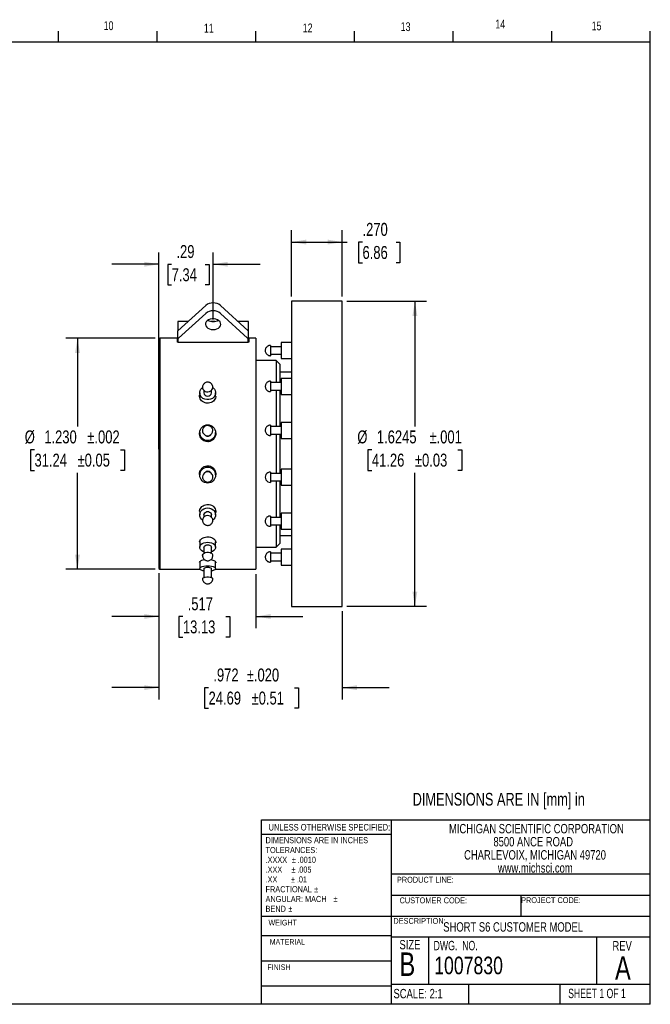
# Model space of a CAD drawing. Header units: inches. Extents: x 0.5 to 16.4, y 0.4 to 10.9.
# Tile 9 of 9: x 9.7 to 16.4, y 0.4 to 10.9. Entities that reach past the tile are written whole.
import ezdxf

# ---------------------------------------------------------------- set-up
doc = ezdxf.new("R2010")
doc.units = ezdxf.units.IN
doc.header["$MEASUREMENT"] = 0
for name, color, linetype in [('BORDER', 1, 'Continuous'), ('DIMENSIONS', 150, 'Continuous'), ('OBJECT', 1, 'Continuous'), ('TEXT', 7, 'Continuous')]:
    doc.layers.add(name, color=color, linetype=linetype)
doc.styles.add('SLDTEXTSTYLE0', font='TXT', dxfattribs={"width": 0.75})
doc.styles.add('SLDTEXTSTYLE1', font='TXT', dxfattribs={"width": 0.694444})
doc.styles.add('SLDTEXTSTYLE2', font='TXT', dxfattribs={"width": 0.6875})
doc.dimstyles.new('SLDDIMSTYLE2', dxfattribs={"dimtxt": 0.137795, "dimasz": 0.156, "dimexe": 0, "dimexo": 0.0625, "dimgap": 0.034449, "dimtad": 0, "dimtih": 1, "dimtoh": 1, "dimdec": 3, "dimlfac": 0.5, "dimrnd": 1e-09, "dimzin": 4, "dimdsep": 46, "dimtxsty": 'SLDTEXTSTYLE0', "dimsah": 1, "dimcen": 0.09, "dimadec": 0, "dimazin": 1, "dimtol": 1, "dimtp": 0.002, "dimtm": 0.002, "dimtfac": 1, "dimtdec": 3, "dimtofl": 0, "dimtmove": 0, "dimatfit": 3, "dimfxl": 0, "dimfrac": 2, "dimtolj": 1, "dimarcsym": 0})
doc.dimstyles.new('SLDDIMSTYLE3', dxfattribs={"dimtxt": 0.137795, "dimasz": 0.156, "dimexe": 0, "dimexo": 0.0625, "dimgap": 0.034449, "dimtad": 0, "dimtih": 1, "dimtoh": 1, "dimdec": 3, "dimlfac": 0.5, "dimrnd": 1e-09, "dimzin": 12, "dimdsep": 46, "dimtxsty": 'SLDTEXTSTYLE0', "dimsah": 1, "dimcen": 0.09, "dimadec": 0, "dimazin": 3, "dimtol": 1, "dimtp": 0.02, "dimtm": 0.02, "dimtfac": 1, "dimtdec": 3, "dimtmove": 0, "dimatfit": 0, "dimfxl": 0, "dimfrac": 2, "dimtolj": 1, "dimarcsym": 0})
doc.dimstyles.new('SLDDIMSTYLE4', dxfattribs={"dimtxt": 0.137795, "dimasz": 0.156, "dimexe": 0, "dimexo": 0.0625, "dimgap": 0.034449, "dimtad": 0, "dimtih": 1, "dimtoh": 1, "dimdec": 3, "dimlfac": 0.5, "dimrnd": 1e-09, "dimzin": 4, "dimdsep": 46, "dimtxsty": 'SLDTEXTSTYLE0', "dimsah": 1, "dimcen": 0.09, "dimadec": 0, "dimazin": 1, "dimtfac": 1, "dimtdec": 3, "dimtofl": 0, "dimtmove": 0, "dimatfit": 3, "dimfxl": 0, "dimfrac": 2, "dimtolj": 1, "dimtzin": 12, "dimarcsym": 0})
doc.dimstyles.new('SLDDIMSTYLE5', dxfattribs={"dimtxt": 0.137795, "dimasz": 0.156, "dimexe": 0, "dimexo": 0.0625, "dimgap": 0.034449, "dimtad": 0, "dimtih": 1, "dimtoh": 1, "dimlfac": 0.5, "dimrnd": 1e-09, "dimzin": 12, "dimdsep": 46, "dimtxsty": 'SLDTEXTSTYLE0', "dimsah": 1, "dimcen": 0.09, "dimadec": 0, "dimazin": 3, "dimtfac": 1, "dimtdec": 3, "dimtmove": 0, "dimatfit": 0, "dimfxl": 0, "dimfrac": 2, "dimtolj": 1, "dimtzin": 12, "dimarcsym": 0})
doc.dimstyles.new('SLDDIMSTYLE6', dxfattribs={"dimtxt": 0.137795, "dimasz": 0.156, "dimexe": 0, "dimexo": 0.0625, "dimgap": 0.034449, "dimtad": 0, "dimtih": 1, "dimtoh": 1, "dimdec": 4, "dimlfac": 0.5, "dimrnd": 1e-09, "dimzin": 12, "dimdsep": 46, "dimtxsty": 'SLDTEXTSTYLE0', "dimsah": 1, "dimcen": 0.09, "dimadec": 0, "dimazin": 3, "dimtol": 1, "dimtp": 0.001, "dimtm": 0.001, "dimtfac": 1, "dimtdec": 3, "dimtofl": 0, "dimtmove": 0, "dimatfit": 3, "dimfxl": 0, "dimfrac": 2, "dimtolj": 1, "dimarcsym": 0})
doc.dimstyles.new('SLDDIMSTYLE7', dxfattribs={"dimtxt": 0.137795, "dimasz": 0.156, "dimexe": 0, "dimexo": 0.0625, "dimgap": 0.034449, "dimtad": 0, "dimtih": 1, "dimtoh": 1, "dimdec": 3, "dimlfac": 0.5, "dimrnd": 1e-09, "dimzin": 12, "dimdsep": 46, "dimtxsty": 'SLDTEXTSTYLE0', "dimsah": 1, "dimcen": 0.09, "dimadec": 0, "dimazin": 3, "dimtfac": 1, "dimtdec": 3, "dimtmove": 0, "dimatfit": 0, "dimfxl": 0, "dimfrac": 2, "dimtolj": 1, "dimtzin": 12, "dimarcsym": 0})

# ---------------------------------------------------------------- blocks, each defined once
blk = doc.blocks.new('SW_NOTE_0')
at = {"layer": 'DIMENSIONS', "color": 0, "attachment_point": 1, "style": 'SLDTEXTSTYLE0'}
for s, insert, char_height in [('Details and specifications provided in this document are purely for informational purposes and are subject to alterations. No', (0, 0.175), 0.135417), ('liability is accepted for errors or omissions. ©2020 Michigan Scientific Corporation', (0, -0.045), 0.13542)]:
    blk.add_mtext(s, dxfattribs=dict(at, insert=insert, char_height=char_height))
blk = doc.blocks.new('SW_NOTE_0_1')
at = {"layer": 'TEXT', "color": 0, "char_height": 0.065, "attachment_point": 1, "style": 'SLDTEXTSTYLE0'}
for s, insert in [('DIMENSIONS ARE IN INCHES', (0, 0.084)), ('TOLERANCES:', (0, -0.021)), ('.XXXX', (0, -0.125)), ('%%p', (0.279, -0.125)), ('.0010', (0.341, -0.125)), ('.XXX', (0, -0.229)), ('%%p', (0.275, -0.229)), ('.005', (0.337, -0.229)), ('.XX', (0, -0.334)), ('%%p', (0.271, -0.334)), ('.01', (0.333, -0.334)), ('FRACTIONAL', (0, -0.438)), ('%%p', (0.518, -0.438)), ('ANGULAR: MACH', (0, -0.542)), ('%%p', (0.723, -0.542)), ('BEND', (0, -0.647)), ('%%p', (0.242, -0.647))]:
    blk.add_mtext(s, dxfattribs=dict(at, insert=insert))
blk = doc.blocks.new('SW_NOTE_0_2')
at = {"layer": 'TEXT', "color": 0, "char_height": 0.1, "attachment_point": 2, "style": 'SLDTEXTSTYLE0'}
for s, insert in [('MICHIGAN SCIENTIFIC CORPORATION', (1.219, 0.129)), ('8500 ANCE ROAD', (1.185, -0.01)), ('CHARLEVOIX, MICHIGAN 49720', (1.204, -0.15)), ('www.michsci.com', (1.207, -0.289))]:
    blk.add_mtext(s, dxfattribs=dict(at, insert=insert))
blk = doc.blocks.new('_D_1')
at = {"layer": 'DIMENSIONS'}
for p, q in [((11.104, 7.484), (10.153, 7.484)), ((10.278, 7.484), (10.278, 6.544)), ((9.82, 6.297), (9.778, 6.297)), ((9.778, 6.297), (9.778, 6.078)), ((10.735, 6.297), (10.777, 6.297)), ((10.777, 6.297), (10.777, 6.078)), ((9.778, 6.078), (9.82, 6.078)), ((10.278, 5.024), (10.278, 6.05)), ((10.777, 6.078), (10.735, 6.078)), ((11.104, 5.024), (10.153, 5.024))]:
    blk.add_line(p, q, dxfattribs=at)
for points in [[(10.278, 7.484), (10.252, 7.328), (10.304, 7.328)], [(10.278, 5.024), (10.304, 5.18), (10.252, 5.18)]]:
    blk.add_solid(points, dxfattribs=at)
at = {"layer": 'DIMENSIONS', "char_height": 0.1378, "attachment_point": 1, "style": 'SLDTEXTSTYLE0'}
for s, insert in [('%%c', (9.716, 6.503)), ('1.230', (9.924, 6.503)), ('±.002', (10.382, 6.503)), ('31.24', (9.82, 6.256)), ('±0.05', (10.278, 6.256))]:
    blk.add_mtext(s, dxfattribs=dict(at, insert=insert))
blk = doc.blocks.new('_D_2')
at = {"layer": 'DIMENSIONS'}
for p, q in [((11.144, 4.984), (11.144, 3.639)), ((13.097, 4.58), (13.097, 3.639)), ((11.144, 3.764), (10.644, 3.764)), ((11.673, 3.763), (11.631, 3.763)), ((11.631, 3.763), (11.631, 3.544)), ((12.588, 3.763), (12.63, 3.763)), ((12.63, 3.763), (12.63, 3.544)), ((13.097, 3.764), (13.597, 3.764)), ((11.631, 3.544), (11.673, 3.544)), ((12.63, 3.544), (12.588, 3.544))]:
    blk.add_line(p, q, dxfattribs=at)
for points in [[(11.144, 3.764), (10.988, 3.79), (10.988, 3.738)], [(13.097, 3.764), (13.253, 3.738), (13.253, 3.79)]]:
    blk.add_solid(points, dxfattribs=at)
at = {"layer": 'DIMENSIONS', "char_height": 0.1378, "attachment_point": 1, "style": 'SLDTEXTSTYLE0'}
for s, insert in [('.972', (11.724, 3.968)), ('±.020', (12.08, 3.968)), ('24.69', (11.673, 3.722)), ('±0.51', (12.131, 3.722))]:
    blk.add_mtext(s, dxfattribs=dict(at, insert=insert))
blk = doc.blocks.new('_D_3')
at = {"layer": 'DIMENSIONS'}
for p, q in [((12.557, 7.929), (12.557, 8.634)), ((13.097, 7.929), (13.097, 8.634)), ((12.557, 8.509), (13.097, 8.509)), ((13.097, 8.509), (13.149, 8.509)), ((13.312, 8.508), (13.27, 8.508)), ((13.27, 8.508), (13.27, 8.289)), ((13.669, 8.508), (13.711, 8.508)), ((13.711, 8.508), (13.711, 8.289)), ((13.27, 8.289), (13.312, 8.289)), ((13.711, 8.289), (13.669, 8.289))]:
    blk.add_line(p, q, dxfattribs=at)
for points in [[(12.557, 8.509), (12.713, 8.483), (12.713, 8.535)], [(13.097, 8.509), (12.941, 8.535), (12.941, 8.483)]]:
    blk.add_solid(points, dxfattribs=at)
at = {"layer": 'DIMENSIONS', "char_height": 0.1378, "attachment_point": 1, "style": 'SLDTEXTSTYLE0'}
for s, insert in [('.270', (13.312, 8.713)), ('6.86', (13.312, 8.467))]:
    blk.add_mtext(s, dxfattribs=dict(at, insert=insert))
blk = doc.blocks.new('_D_4')
at = {"layer": 'DIMENSIONS'}
for p, q in [((11.144, 6.304), (11.144, 8.398)), ((11.722, 7.685), (11.722, 8.398)), ((11.144, 8.273), (10.644, 8.273)), ((11.28, 8.271), (11.238, 8.271)), ((11.238, 8.271), (11.238, 8.053)), ((11.637, 8.271), (11.679, 8.271)), ((11.679, 8.271), (11.679, 8.053)), ((11.722, 8.273), (12.222, 8.273)), ((11.238, 8.053), (11.28, 8.053)), ((11.679, 8.053), (11.637, 8.053))]:
    blk.add_line(p, q, dxfattribs=at)
for points in [[(11.144, 8.273), (10.988, 8.299), (10.988, 8.247)], [(11.722, 8.273), (11.878, 8.247), (11.878, 8.299)]]:
    blk.add_solid(points, dxfattribs=at)
at = {"layer": 'DIMENSIONS', "char_height": 0.1378, "attachment_point": 1, "style": 'SLDTEXTSTYLE0'}
for s, insert in [('.29', (11.331, 8.477)), ('7.34', (11.28, 8.23))]:
    blk.add_mtext(s, dxfattribs=dict(at, insert=insert))
blk = doc.blocks.new('_D_5')
at = {"layer": 'DIMENSIONS'}
for p, q in [((13.147, 7.879), (13.995, 7.879)), ((13.87, 7.879), (13.87, 6.544)), ((13.412, 6.297), (13.37, 6.297)), ((13.37, 6.297), (13.37, 6.078)), ((14.327, 6.297), (14.369, 6.297)), ((14.369, 6.297), (14.369, 6.078)), ((13.37, 6.078), (13.412, 6.078)), ((13.87, 4.63), (13.87, 6.05)), ((14.369, 6.078), (14.327, 6.078)), ((13.147, 4.63), (13.995, 4.63))]:
    blk.add_line(p, q, dxfattribs=at)
for points in [[(13.87, 7.879), (13.844, 7.723), (13.896, 7.723)], [(13.87, 4.63), (13.896, 4.786), (13.844, 4.786)]]:
    blk.add_solid(points, dxfattribs=at)
at = {"layer": 'DIMENSIONS', "char_height": 0.1378, "attachment_point": 1, "style": 'SLDTEXTSTYLE0'}
for s, insert in [('%%c', (13.257, 6.503)), ('1.6245', (13.465, 6.503)), ('±.001', (14.025, 6.503)), ('41.26', (13.412, 6.256)), ('±0.03', (13.87, 6.256))]:
    blk.add_mtext(s, dxfattribs=dict(at, insert=insert))
blk = doc.blocks.new('_D_6')
at = {"layer": 'DIMENSIONS'}
for p, q in [((11.144, 4.984), (11.144, 4.397)), ((12.178, 4.974), (12.178, 4.397)), ((11.144, 4.522), (10.644, 4.522)), ((11.4, 4.521), (11.358, 4.521)), ((11.358, 4.521), (11.358, 4.302)), ((11.858, 4.521), (11.9, 4.521)), ((11.9, 4.521), (11.9, 4.302)), ((12.178, 4.522), (12.678, 4.522)), ((11.358, 4.302), (11.4, 4.302)), ((11.9, 4.302), (11.858, 4.302))]:
    blk.add_line(p, q, dxfattribs=at)
for points in [[(11.144, 4.522), (10.988, 4.548), (10.988, 4.496)], [(12.178, 4.522), (12.334, 4.496), (12.334, 4.548)]]:
    blk.add_solid(points, dxfattribs=at)
at = {"layer": 'DIMENSIONS', "char_height": 0.1378, "attachment_point": 1, "style": 'SLDTEXTSTYLE0'}
for s, insert in [('.517', (11.451, 4.726)), ('13.13', (11.4, 4.48))]:
    blk.add_mtext(s, dxfattribs=dict(at, insert=insert))

msp = doc.modelspace()

# ---------------------------------------------------------------- linework, layer by layer
at = {"layer": 'BORDER'}
for p, q in [((10.07625, 10.64207), (10.07625, 10.75404)), ((11.12625, 10.64207), (11.12625, 10.75404)), ((12.17625, 10.64207), (12.17625, 10.75404)), ((13.22625, 10.64207), (13.22625, 10.75404)), ((14.27625, 10.64207), (14.27625, 10.75404)), ((15.32625, 10.64207), (15.32625, 10.75404)), ((16.37625, 10.64207), (16.37625, 10.75404)), ((0.62625, 10.64207), (16.37625, 10.64207)), ((16.37625, 0.39207), (16.37625, 10.64207)), ((12.23608, 0.39207), (12.23608, 2.35642)), ((12.23608, 2.35642), (16.37625, 2.35642)), ((13.61753, 2.35642), (13.61753, 0.39207)), ((13.61753, 2.35642), (13.61753, 0.39207)), ((13.61753, 2.20208), (12.23608, 2.20208)), ((13.61753, 1.78004), (16.37625, 1.78004)), ((13.61753, 1.55532), (16.37625, 1.55532)), ((14.99689, 1.55532), (14.99689, 1.33102)), ((12.23608, 1.33236), (13.61753, 1.33236)), ((13.61753, 1.33102), (16.37625, 1.33102)), ((12.23608, 1.1258), (13.61753, 1.1258)), ((13.61753, 1.11194), (16.37625, 1.11194)), ((14.01308, 1.11194), (14.01308, 0.60496)), ((15.80432, 1.11194), (15.80432, 0.60496)), ((12.23608, 0.8558), (13.61753, 0.8558)), ((12.23608, 0.58835), (13.61753, 0.58835)), ((13.61753, 0.60496), (16.37625, 0.60496)), ((14.44067, 0.60496), (14.44067, 0.39207)), ((15.41258, 0.60496), (15.41258, 0.39207)), ((16.37625, 0.39207), (0.62625, 0.39207))]:
    msp.add_line(p, q, dxfattribs=at)
at = {"layer": 'OBJECT', "linetype": 'Continuous', "lineweight": 25}
for p, q in [((13.09667, 7.87882), (12.55667, 7.87882)), ((12.55667, 7.87882), (12.55667, 6.25432)), ((13.09667, 6.25432), (13.09667, 7.87882)), ((11.34777, 7.56432), (11.64268, 7.83386)), ((11.80087, 7.83386), (12.09577, 7.56432)), ((11.34677, 7.66432), (11.34677, 7.56432)), ((11.45718, 7.66432), (11.34677, 7.66432)), ((11.35418, 7.48532), (11.64268, 7.74901)), ((11.74143, 7.66432), (11.70212, 7.66432)), ((11.80087, 7.74901), (12.08936, 7.48532)), ((12.09677, 7.66432), (11.98636, 7.66432)), ((12.09677, 7.56432), (12.09677, 7.66432)), ((11.34777, 7.47964), (11.34777, 7.56432)), ((12.09577, 7.56432), (12.09577, 7.47964)), ((11.15377, 7.48432), (11.14377, 7.47432)), ((11.14377, 7.47432), (11.14377, 5.03432)), ((11.34177, 7.48432), (11.15377, 7.48432)), ((11.15377, 7.48432), (11.15377, 5.02432)), ((11.34177, 7.44432), (11.34177, 7.48432)), ((11.34777, 7.45383), (11.34177, 7.45383)), ((11.34777, 7.44432), (11.34177, 7.44432)), ((11.34777, 7.47964), (11.34777, 7.44432)), ((11.34777, 7.44432), (12.09577, 7.44432)), ((12.09577, 7.44432), (12.09577, 7.47964)), ((12.10177, 7.44432), (12.09577, 7.44432)), ((12.17773, 7.48432), (12.10177, 7.48432)), ((12.10177, 7.48432), (12.10177, 7.44432)), ((12.17773, 7.48432), (12.17773, 5.02432)), ((12.33167, 7.40859), (12.33167, 7.40145)), ((12.33167, 7.40145), (12.33167, 7.29859)), ((12.44667, 7.39359), (12.33167, 7.39359)), ((12.55667, 7.43859), (12.44667, 7.43859)), ((12.44667, 7.43859), (12.44667, 7.35359)), ((12.44667, 7.35359), (12.44667, 7.26859)), ((12.39177, 7.24832), (12.17773, 7.24832)), ((12.33167, 7.31359), (12.44667, 7.31359)), ((12.43177, 7.20832), (12.39177, 7.24832)), ((12.39177, 7.24832), (12.39177, 7.01182)), ((12.44667, 7.26859), (12.55667, 7.26859)), ((12.43177, 7.20832), (12.43177, 7.01182)), ((12.33167, 7.02682), (12.33167, 7.00753)), ((12.55667, 7.12432), (12.43177, 7.12432)), ((12.55667, 7.05682), (12.44667, 7.05682)), ((12.44667, 7.05682), (12.44667, 6.97182)), ((11.62377, 6.92913), (11.62377, 6.90432)), ((11.70377, 6.90432), (11.70377, 6.92913)), ((12.44667, 7.01182), (12.33167, 7.01182)), ((12.33167, 7.00753), (12.33167, 6.91682)), ((12.33167, 6.93182), (12.44667, 6.93182)), ((12.39177, 6.93182), (12.39177, 6.5435)), ((12.43177, 6.93182), (12.43177, 6.5435)), ((12.44667, 6.97182), (12.44667, 6.88682)), ((11.57877, 6.90432), (11.57877, 6.85404)), ((11.74877, 6.86772), (11.74877, 6.90432)), ((12.44667, 6.88682), (12.55667, 6.88682)), ((12.33167, 6.5585), (12.33167, 6.52275)), ((12.44667, 6.5435), (12.33167, 6.5435)), ((12.33167, 6.52275), (12.33167, 6.4485)), ((12.55667, 6.5885), (12.44667, 6.5885)), ((12.44667, 6.5885), (12.44667, 6.5035)), ((12.44667, 6.5035), (12.44667, 6.4185)), ((11.57877, 6.48006), (11.57877, 6.4626)), ((11.57989, 6.48124), (11.57887, 6.46254)), ((11.58069, 6.44728), (11.57985, 6.46265)), ((11.74769, 6.46254), (11.74813, 6.45453)), ((11.74877, 6.4626), (11.74877, 6.48006)), ((12.33167, 6.4635), (12.44667, 6.4635)), ((12.39177, 6.4635), (12.39177, 6.25432)), ((12.43177, 6.4635), (12.43177, 6.25432)), ((12.44667, 6.4185), (12.55667, 6.4185)), ((12.39177, 6.25432), (12.39177, 6.04513)), ((12.43177, 6.25432), (12.43177, 6.04513)), ((12.55667, 6.25432), (12.55667, 4.62982)), ((13.09667, 4.62982), (13.09667, 6.25432)), ((12.55667, 6.09013), (12.44667, 6.09013)), ((12.44667, 6.09013), (12.44667, 6.00513)), ((11.57877, 6.04604), (11.57877, 6.02857)), ((11.7478, 6.03001), (11.74868, 6.04609)), ((11.74877, 6.02857), (11.74877, 6.04604)), ((12.33167, 6.06013), (12.33167, 6.0056)), ((12.44667, 6.04513), (12.33167, 6.04513)), ((12.33167, 6.0056), (12.33167, 5.95013)), ((12.44667, 6.00513), (12.44667, 5.92013)), ((12.33167, 5.96513), (12.44667, 5.96513)), ((12.39177, 5.96513), (12.39177, 5.57682)), ((12.43177, 5.96513), (12.43177, 5.57682)), ((12.44667, 5.92013), (12.55667, 5.92013)), ((11.57877, 5.64091), (11.57877, 5.60432)), ((11.62377, 5.60432), (11.62377, 5.57951)), ((11.70377, 5.57951), (11.70377, 5.60432)), ((11.74877, 5.60432), (11.74877, 5.6546)), ((12.33167, 5.59182), (12.33167, 5.51845)), ((12.44667, 5.57682), (12.33167, 5.57682)), ((12.55667, 5.62182), (12.44667, 5.62182)), ((12.44667, 5.62182), (12.44667, 5.53682)), ((12.33167, 5.51845), (12.33167, 5.48182)), ((12.33167, 5.49682), (12.44667, 5.49682)), ((12.39177, 5.49682), (12.39177, 5.26032)), ((12.43177, 5.49682), (12.43177, 5.30032)), ((12.44667, 5.53682), (12.44667, 5.45182)), ((12.43177, 5.38432), (12.55667, 5.38432)), ((12.44667, 5.45182), (12.55667, 5.45182)), ((11.57877, 5.31943), (11.57877, 5.25846)), ((11.62377, 5.25846), (11.62377, 5.19463)), ((11.70377, 5.19463), (11.70377, 5.25846)), ((11.74877, 5.25846), (11.74877, 5.31827)), ((12.17773, 5.26032), (12.39177, 5.26032)), ((12.39177, 5.26032), (12.43177, 5.30032)), ((12.33167, 5.21004), (12.33167, 5.12005)), ((12.44667, 5.19504), (12.33167, 5.19504)), ((12.55667, 5.24004), (12.44667, 5.24004)), ((12.44667, 5.24004), (12.44667, 5.15504)), ((12.44667, 5.15504), (12.44667, 5.07004)), ((11.14377, 5.03432), (11.15377, 5.02432)), ((11.57877, 5.10244), (11.57877, 5.03272)), ((11.74877, 5.03272), (11.74877, 5.10188)), ((12.33167, 5.12005), (12.33167, 5.10004)), ((12.33167, 5.11504), (12.44667, 5.11504)), ((12.44667, 5.07004), (12.55667, 5.07004)), ((11.15377, 5.02432), (11.5824, 5.02432)), ((11.62377, 5.03272), (11.62377, 4.93756)), ((11.70377, 4.93756), (11.70377, 5.03272)), ((11.74515, 5.02432), (12.17773, 5.02432)), ((12.55667, 4.62982), (13.09667, 4.62982))]:
    msp.add_line(p, q, dxfattribs=at)
at = {"layer": 'OBJECT', "linetype": 'Continuous', "lineweight": 25, "flags": 128}
for points in [[(11.72177, 7.57775), (11.74192, 7.57955), (11.76079, 7.58484), (11.77722, 7.59328), (11.79016, 7.60434), (11.79881, 7.61733), (11.80261, 7.63143), (11.80134, 7.64576), (11.79506, 7.65941), (11.78418, 7.67154), (11.76938, 7.68136), (11.75159, 7.68828), (11.73192, 7.69185), (11.71162, 7.69185), (11.69195, 7.68828), (11.67416, 7.68136), (11.65936, 7.67154), (11.64848, 7.65941), (11.64221, 7.64576), (11.64093, 7.63143), (11.64474, 7.61733), (11.65338, 7.60434), (11.66632, 7.59328), (11.68275, 7.58484), (11.70163, 7.57955), (11.72177, 7.57775)], [(11.71875, 6.96046), (11.72196, 6.95798), (11.73554, 6.94376), (11.74461, 6.92706), (11.7486, 6.90894), (11.74727, 6.89052), (11.74068, 6.87297), (11.72927, 6.85739), (11.71373, 6.84476), (11.69506, 6.83587), (11.67443, 6.83129), (11.65312, 6.83129), (11.63248, 6.83587), (11.61381, 6.84476), (11.59828, 6.85739), (11.58686, 6.87297), (11.58028, 6.89052), (11.57894, 6.90894), (11.58293, 6.92706), (11.592, 6.94376), (11.60559, 6.95798), (11.60977, 6.96116)], [(11.60879, 5.54818), (11.59828, 5.55739), (11.58686, 5.57297), (11.58028, 5.59052), (11.57894, 5.60894), (11.58293, 5.62706), (11.592, 5.64376), (11.60559, 5.65798), (11.62282, 5.66882), (11.64263, 5.67562), (11.66377, 5.67793)], [(11.66377, 5.67793), (11.68491, 5.67562), (11.70472, 5.66882), (11.72196, 5.65798), (11.73554, 5.64376), (11.74461, 5.62706), (11.7486, 5.60894), (11.74727, 5.59052), (11.74068, 5.57297), (11.72927, 5.55739), (11.71875, 5.54818)], [(11.62377, 5.60432), (11.6253, 5.6138), (11.63185, 5.62519), (11.64272, 5.63377), (11.65642, 5.63837), (11.67112, 5.63837), (11.68483, 5.63377), (11.69569, 5.62519), (11.70225, 5.6138), (11.70377, 5.60432)], [(11.62377, 5.21025), (11.61381, 5.21426), (11.59828, 5.22363), (11.58686, 5.2352), (11.58028, 5.24822), (11.57894, 5.26189), (11.58293, 5.27534), (11.592, 5.28774), (11.60559, 5.29829), (11.62282, 5.30634), (11.64263, 5.31138), (11.66377, 5.3131)], [(11.62377, 5.25846), (11.6253, 5.2655), (11.63185, 5.27395), (11.64272, 5.28032), (11.65642, 5.28373), (11.67112, 5.28373), (11.68483, 5.28032), (11.69569, 5.27395), (11.70225, 5.2655), (11.70377, 5.25846)], [(11.66377, 5.3131), (11.68491, 5.31138), (11.70472, 5.30634), (11.72196, 5.29829), (11.73554, 5.28774), (11.74461, 5.27534), (11.7486, 5.26189), (11.74727, 5.24822), (11.74068, 5.2352), (11.72927, 5.22363), (11.71373, 5.21426), (11.70377, 5.21025)], [(11.60877, 5.17037), (11.60942, 5.17577), (11.61468, 5.1863), (11.62475, 5.19528), (11.63863, 5.20181), (11.65498, 5.20526), (11.67219, 5.2053), (11.68857, 5.20192), (11.70253, 5.19545)], [(11.62377, 5.00706), (11.61381, 5.0092), (11.59828, 5.01419), (11.58686, 5.02034), (11.58028, 5.02727), (11.57894, 5.03454), (11.58293, 5.0417), (11.592, 5.04829), (11.60559, 5.05391), (11.62282, 5.05819), (11.64263, 5.06087), (11.66377, 5.06179)], [(11.62377, 5.03272), (11.6253, 5.03646), (11.63185, 5.04096), (11.64272, 5.04435), (11.65642, 5.04616), (11.67112, 5.04616), (11.68483, 5.04435), (11.69569, 5.04096), (11.70225, 5.03646), (11.70377, 5.03272)], [(11.66377, 5.06179), (11.68491, 5.06087), (11.70472, 5.05819), (11.72196, 5.05391), (11.73554, 5.04829), (11.74461, 5.0417), (11.7486, 5.03454), (11.74727, 5.02727), (11.74068, 5.02034), (11.72927, 5.01419), (11.71373, 5.0092), (11.70377, 5.00706)], [(11.60877, 4.92464), (11.60942, 4.92753), (11.61468, 4.93313), (11.62475, 4.93791), (11.63863, 4.94138), (11.65498, 4.94322), (11.67219, 4.94324), (11.68857, 4.94144), (11.70253, 4.938)], [(11.70253, 4.938), (11.71269, 4.93325), (11.71807, 4.92766), (11.71877, 4.92466)]]:
    msp.add_lwpolyline(points, dxfattribs=at)
at = {"layer": 'OBJECT', "linetype": 'Continuous', "lineweight": 25}
for centre in [(11.66357, 6.47916), (11.66357, 6.02767)]:
    msp.add_circle(centre, 0.08461, dxfattribs=at)
for centre, radius, start, end in [((11.72177, 7.73601), 0.12582, 51.050398, 128.949602), ((11.72177, 7.65116), 0.12582, 51.050171, 128.949829), ((11.72029, 7.76429), 0.10169, 238.635265, 270.837312), ((11.72326, 7.76429), 0.10169, 269.162688, 301.364735), ((11.65317, 6.96236), 0.04441, 180.834547, 230.647686), ((11.6633, 6.96875), 0.05589, 226.772472, 352.988866), ((11.66062, 6.90645), 0.03691, 183.315488, 274.897733), ((11.66649, 6.90695), 0.03737, 265.822269, 355.964536), ((11.66371, 6.50076), 0.05505, 225.339791, 359.993903), ((11.6625, 6.50009), 0.05373, 180.832477, 225.762295), ((11.66368, 6.48085), 0.04018, 219.222226, 270.13858), ((11.66387, 6.48085), 0.04018, 269.861461, 320.777706), ((11.66383, 6.00788), 0.05505, 45.339803, 179.993891), ((11.66377, 6.02764), 0.04035, 39.289858, 140.710142), ((11.66505, 6.00854), 0.05373, 0.832306, 45.762465), ((12.33167, 6.00513), 0.055, 89.998502, 270.001498), ((11.66425, 5.53989), 0.05589, 46.772485, 172.988853), ((11.67437, 5.54628), 0.04441, 0.834367, 50.647867), ((11.68867, 5.16867), 0.03015, 3.215247, 62.632411)]:
    msp.add_arc(centre, radius, start, end, dxfattribs=at)
for centre, major_axis, start_param, end_param in [((11.35418, 7.58432), (0.09422, 0.13494), 4.13745168, 4.19665964), ((12.08936, 7.58432), (-0.09422, 0.13494), 2.08652567, 2.14573362)]:
    msp.add_ellipse(centre, major_axis=major_axis, ratio=0.39584523, start_param=start_param, end_param=end_param, dxfattribs=at)
for points, knots in [([(12.33167, 7.40859), (12.32615, 7.40813), (12.31817, 7.40746), (12.30686, 7.40299), (12.29726, 7.39717), (12.28756, 7.38745), (12.28017, 7.37477), (12.2763, 7.3599), (12.27672, 7.34409), (12.28175, 7.32865), (12.29087, 7.31561), (12.30163, 7.30696), (12.31209, 7.30189), (12.32174, 7.2991), (12.32843, 7.29876), (12.33167, 7.29859)], [0, 0, 0, 0, 0.09573861, 0.13825525, 0.21061783, 0.28961879, 0.37474143, 0.46320453, 0.55380543, 0.64634157, 0.74185616, 0.82676554, 0.88364155, 0.94356623, 1, 1, 1, 1]), ([(12.33167, 7.02682), (12.32619, 7.02636), (12.31842, 7.02572), (12.30757, 7.02152), (12.29865, 7.01635), (12.28939, 7.00779), (12.28181, 6.99644), (12.27705, 6.98261), (12.27611, 6.96721), (12.27957, 6.95204), (12.28695, 6.93869), (12.29652, 6.92884), (12.30654, 6.92256), (12.31794, 6.91793), (12.32639, 6.91725), (12.33167, 6.91682)], [0, 0, 0, 0, 0.09501946, 0.13465535, 0.20146333, 0.2734009, 0.35239771, 0.43655835, 0.52498564, 0.61760708, 0.70353768, 0.78759661, 0.85360608, 0.90832764, 1, 1, 1, 1]), ([(11.70522, 6.99797), (11.70143, 7.00167), (11.69575, 7.00721), (11.68483, 7.01297), (11.67349, 7.01655), (11.6591, 7.01729), (11.64426, 7.01401), (11.63052, 7.00655), (11.61916, 6.99535), (11.61168, 6.98121), (11.6084, 6.96943), (11.60902, 6.9629), (11.60913, 6.96174)], [0, 0, 0, 0, 0.11875624, 0.17753359, 0.27677112, 0.38471573, 0.49856497, 0.61505086, 0.7330354, 0.85236605, 0.97391495, 1, 1, 1, 1]), ([(11.71841, 6.96189), (11.71834, 6.96568), (11.71819, 6.97294), (11.71467, 6.98342), (11.7103, 6.99173), (11.70658, 6.99629), (11.70522, 6.99797)], [0, 0, 0, 0, 0.28785563, 0.55110433, 0.83571051, 1, 1, 1, 1]), ([(11.66377, 6.79333), (11.65411, 6.79419), (11.63479, 6.7959), (11.60913, 6.80917), (11.58933, 6.82862), (11.57895, 6.8524), (11.57572, 6.87037), (11.57862, 6.87868), (11.57877, 6.87911)], [0, 0, 0, 0, 0.19768655, 0.39536134, 0.59334022, 0.79151786, 0.98936598, 1, 1, 1, 1]), ([(11.74868, 6.86923), (11.74898, 6.86641), (11.75015, 6.85529), (11.74221, 6.83593), (11.72567, 6.81472), (11.7015, 6.7996), (11.67958, 6.79381), (11.66686, 6.79343), (11.66377, 6.79333)], [0, 0, 0, 0, 0.072947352, 0.287136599, 0.501517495, 0.716355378, 0.931204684, 1, 1, 1, 1]), ([(11.70283, 6.53876), (11.69946, 6.54171), (11.69349, 6.54694), (11.68171, 6.55251), (11.66826, 6.55558), (11.65264, 6.55465), (11.63772, 6.54932), (11.62482, 6.53995), (11.61521, 6.52729), (11.60945, 6.51328), (11.60922, 6.50366), (11.60912, 6.49934)], [0, 0, 0, 0, 0.10267919, 0.18215159, 0.29789465, 0.41727414, 0.5377472, 0.65857122, 0.77957733, 0.90076193, 1, 1, 1, 1]), ([(11.71843, 6.50072), (11.71852, 6.50169), (11.71915, 6.50795), (11.71609, 6.51823), (11.71048, 6.53011), (11.7053, 6.53596), (11.70283, 6.53876)], [0, 0, 0, 0, 0.06873687, 0.44708794, 0.73608791, 1, 1, 1, 1]), ([(12.33167, 6.5585), (12.3263, 6.55807), (12.31869, 6.55745), (12.30808, 6.55343), (12.29941, 6.54855), (12.29036, 6.54052), (12.28278, 6.52989), (12.27764, 6.51677), (12.27597, 6.5018), (12.27856, 6.48664), (12.28514, 6.47297), (12.29425, 6.46247), (12.30401, 6.45556), (12.31367, 6.45124), (12.32271, 6.4489), (12.32893, 6.44862), (12.33167, 6.4485)], [0, 0, 0, 0, 0.09310085, 0.13180343, 0.19647238, 0.26525812, 0.34070806, 0.42160569, 0.50778934, 0.59977835, 0.68543232, 0.76874168, 0.83889004, 0.8918624, 0.95224203, 1, 1, 1, 1]), ([(11.66377, 6.38269), (11.65411, 6.38363), (11.63479, 6.38553), (11.60913, 6.40024), (11.58936, 6.42193), (11.57882, 6.44872), (11.57584, 6.4702), (11.57925, 6.48081), (11.57976, 6.48241)], [0, 0, 0, 0, 0.19299326, 0.38597508, 0.5792537, 0.77272647, 0.96587734, 1, 1, 1, 1]), ([(11.74679, 6.4886), (11.74709, 6.48792), (11.75115, 6.47856), (11.75022, 6.45782), (11.7428, 6.43022), (11.72551, 6.4064), (11.70155, 6.38963), (11.67957, 6.38321), (11.66686, 6.38279), (11.66377, 6.38269)], [0, 0, 0, 0, 0.0145321, 0.1997462, 0.38463956, 0.56969814, 0.75515128, 0.94061425, 1, 1, 1, 1]), ([(11.58098, 6.01948), (11.58061, 6.02034), (11.57644, 6.02988), (11.5773, 6.05081), (11.58476, 6.07842), (11.60203, 6.10222), (11.626, 6.11907), (11.64798, 6.12527), (11.67029, 6.12646), (11.69277, 6.12267), (11.71841, 6.10851), (11.7382, 6.08667), (11.74865, 6.05994), (11.75177, 6.03909), (11.74865, 6.02909), (11.74835, 6.02813)], [0, 0, 0, 0, 0.009460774, 0.104448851, 0.199272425, 0.294180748, 0.389291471, 0.484407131, 0.514863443, 0.609773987, 0.704678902, 0.799729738, 0.894876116, 0.989864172, 1, 1, 1, 1]), ([(11.60912, 6.00791), (11.60902, 6.00695), (11.6084, 6.00068), (11.61146, 5.99041), (11.61706, 5.97853), (11.62225, 5.97267), (11.62472, 5.96988)], [0, 0, 0, 0, 0.06873679, 0.44708759, 0.73608769, 1, 1, 1, 1]), ([(11.62472, 5.96988), (11.62808, 5.96693), (11.63405, 5.96169), (11.64584, 5.95612), (11.65929, 5.95306), (11.6749, 5.95398), (11.68982, 5.95931), (11.70273, 5.96869), (11.71234, 5.98135), (11.71809, 5.99536), (11.71832, 6.00497), (11.71843, 6.0093)], [0, 0, 0, 0, 0.10267909, 0.18215163, 0.29789443, 0.41727407, 0.53774715, 0.65857119, 0.77957731, 0.90076193, 1, 1, 1, 1]), ([(11.57887, 5.63941), (11.57857, 5.64223), (11.57739, 5.65334), (11.58533, 5.67271), (11.60187, 5.6939), (11.62604, 5.70909), (11.64798, 5.71468), (11.67029, 5.71577), (11.69277, 5.71234), (11.71841, 5.69957), (11.73822, 5.67998), (11.74859, 5.65625), (11.75183, 5.63827), (11.74892, 5.62995), (11.74877, 5.62953)], [0, 0, 0, 0, 0.03499558, 0.13775016, 0.2405967, 0.34366253, 0.44673373, 0.47973742, 0.58258633, 0.68542912, 0.78843008, 0.89153451, 0.99446748, 1, 1, 1, 1]), ([(12.33167, 5.59182), (12.32629, 5.59138), (12.31867, 5.59076), (12.30806, 5.58674), (12.2994, 5.58186), (12.29035, 5.57383), (12.28278, 5.56321), (12.27765, 5.5501), (12.27597, 5.53514), (12.27856, 5.51998), (12.28513, 5.50631), (12.29422, 5.49581), (12.30398, 5.48889), (12.31363, 5.48457), (12.32268, 5.48221), (12.32891, 5.48194), (12.33167, 5.48182)], [0, 0, 0, 0, 0.09326125, 0.13195716, 0.1966069, 0.26533583, 0.34070591, 0.42152031, 0.50764634, 0.59963438, 0.6852738, 0.76853929, 0.83869286, 0.8916306, 0.95192667, 1, 1, 1, 1]), ([(11.60913, 5.54674), (11.60921, 5.54295), (11.60936, 5.5357), (11.61288, 5.52522), (11.61725, 5.51691), (11.62096, 5.51234), (11.62232, 5.51067)], [0, 0, 0, 0, 0.28785552, 0.55110399, 0.83571029, 1, 1, 1, 1]), ([(11.62232, 5.51067), (11.62612, 5.50696), (11.63179, 5.50142), (11.64272, 5.49567), (11.65406, 5.49208), (11.66844, 5.49135), (11.68328, 5.49462), (11.69702, 5.50208), (11.70839, 5.51328), (11.71586, 5.52742), (11.71915, 5.53921), (11.71852, 5.54574), (11.71841, 5.54689)], [0, 0, 0, 0, 0.11875615, 0.17753364, 0.27677092, 0.38471567, 0.49856493, 0.61505084, 0.7330354, 0.85236606, 0.97391495, 1, 1, 1, 1]), ([(11.57887, 5.31218), (11.57857, 5.31427), (11.57739, 5.32248), (11.58533, 5.33708), (11.60187, 5.35319), (11.62604, 5.36487), (11.64798, 5.36919), (11.67029, 5.37003), (11.69277, 5.36737), (11.71841, 5.35754), (11.73822, 5.34258), (11.74859, 5.32468), (11.75183, 5.31125), (11.74892, 5.30515), (11.74877, 5.30484)], [0, 0, 0, 0, 0.03499552, 0.13775021, 0.24059665, 0.3436626, 0.44673377, 0.47973747, 0.5825864, 0.68542926, 0.78843023, 0.89153476, 0.99446743, 1, 1, 1, 1]), ([(11.60882, 5.17037), (11.60898, 5.1671), (11.60929, 5.16049), (11.61213, 5.15024), (11.61568, 5.1439), (11.6176, 5.14048)], [0, 0, 0, 0, 0.31103697, 0.6281289, 1, 1, 1, 1]), ([(11.6176, 5.14048), (11.62082, 5.13628), (11.6255, 5.13018), (11.63492, 5.12323), (11.64461, 5.11828), (11.6576, 5.11512), (11.672, 5.11531), (11.6866, 5.11953), (11.69989, 5.1279), (11.71069, 5.14006), (11.717, 5.15453), (11.71918, 5.16515), (11.71874, 5.17018), (11.71872, 5.17036)], [0, 0, 0, 0, 0.11200595, 0.16244892, 0.24826654, 0.342261, 0.44454644, 0.55166957, 0.66199033, 0.77512239, 0.89228505, 0.9962118, 1, 1, 1, 1]), ([(12.33167, 5.21004), (12.32618, 5.20959), (12.3184, 5.20894), (12.30755, 5.20473), (12.29864, 5.19957), (12.2894, 5.19103), (12.28184, 5.17971), (12.27707, 5.16592), (12.27611, 5.15054), (12.27953, 5.13537), (12.28689, 5.122), (12.29644, 5.11213), (12.30644, 5.10583), (12.31787, 5.10117), (12.32635, 5.10048), (12.33167, 5.10004)], [0, 0, 0, 0, 0.09523336, 0.13482465, 0.20152936, 0.27328472, 0.35207902, 0.43606929, 0.52439951, 0.61702788, 0.70293709, 0.78692669, 0.85302531, 0.90764675, 1, 1, 1, 1]), ([(11.57887, 5.09859), (11.57857, 5.09968), (11.5774, 5.10401), (11.58528, 5.11214), (11.60207, 5.12093), (11.61826, 5.12643), (11.62842, 5.12754), (11.62927, 5.12764)], [0, 0, 0, 0, 0.09911963, 0.390157, 0.68145447, 0.97337281, 1, 1, 1, 1]), ([(11.69792, 5.12751), (11.70467, 5.12622), (11.72018, 5.12326), (11.73813, 5.11507), (11.74862, 5.10526), (11.75183, 5.09798), (11.74892, 5.09484), (11.74877, 5.09468)], [0, 0, 0, 0, 0.201795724, 0.463154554, 0.724775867, 0.985961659, 1, 1, 1, 1]), ([(11.60897, 4.92465), (11.60892, 4.92347), (11.60865, 4.9174), (11.61038, 4.9115), (11.61177, 4.90674)], [0, 0, 0, 0, 0.19384813, 1, 1, 1, 1]), ([(11.61177, 4.90674), (11.61394, 4.90179), (11.61704, 4.89471), (11.6245, 4.88579), (11.63243, 4.87889), (11.64381, 4.87282), (11.65733, 4.86939), (11.6722, 4.8696), (11.68712, 4.87402), (11.70022, 4.8825), (11.71029, 4.89405), (11.71613, 4.90641), (11.71862, 4.91686), (11.71859, 4.92263), (11.71858, 4.92466)], [0, 0, 0, 0, 0.10439826, 0.14926572, 0.2251929, 0.30763078, 0.39802888, 0.49377298, 0.59352875, 0.69700883, 0.79326056, 0.88785294, 0.96059659, 1, 1, 1, 1])]:
    msp.add_open_spline(points, degree=3, knots=knots, dxfattribs=at)

# ---------------------------------------------------------------- block references
at = {"layer": 'DIMENSIONS'}
msp.add_blockref('SW_NOTE_0', (0.67916, 0.66011), dxfattribs=at)
at = {"layer": 'TEXT'}
for name, p in [('SW_NOTE_0_2', (13.94459, 2.18357)), ('SW_NOTE_0_1', (12.27996, 2.08829))]:
    msp.add_blockref(name, p, dxfattribs=at)

# ---------------------------------------------------------------- texts
at = {"layer": 'DIMENSIONS', "insert": (13.84579, 2.64358), "char_height": 0.1354167, "attachment_point": 1, "style": 'SLDTEXTSTYLE0'}
msp.add_mtext('DIMENSIONS ARE IN [mm] in', dxfattribs=at)
at = {"layer": 'TEXT', "attachment_point": 1}
for s, insert, char_height, style in [('10', (10.55628, 10.85987), 0.09375, 'SLDTEXTSTYLE0'), ('10', (10.55628, 10.85987), 0.09375, 'SLDTEXTSTYLE0'), ('11', (11.62375, 10.83424), 0.09375, 'SLDTEXTSTYLE0'), ('11', (11.62375, 10.83424), 0.09375, 'SLDTEXTSTYLE0'), ('12', (12.67602, 10.83606), 0.09375, 'SLDTEXTSTYLE0'), ('12', (12.67602, 10.83606), 0.09375, 'SLDTEXTSTYLE0'), ('13', (13.71847, 10.84951), 0.09375, 'SLDTEXTSTYLE0'), ('13', (13.71847, 10.84951), 0.09375, 'SLDTEXTSTYLE0'), ('14', (14.72643, 10.87697), 0.09375, 'SLDTEXTSTYLE0'), ('14', (14.72643, 10.87697), 0.09375, 'SLDTEXTSTYLE0'), ('15', (15.75196, 10.85734), 0.09375, 'SLDTEXTSTYLE0'), ('15', (15.75196, 10.85734), 0.09375, 'SLDTEXTSTYLE0'), ('UNLESS OTHERWISE SPECIFIED:', (12.31166, 2.31254), 0.07, 'SLDTEXTSTYLE0'), ('PRODUCT LINE:', (13.67836, 1.75005), 0.0625, 'SLDTEXTSTYLE0'), ('CUSTOMER CODE:', (13.70651, 1.52996), 0.0625, 'SLDTEXTSTYLE0'), ('PROJECT CODE:', (15.00028, 1.53239), 0.0625, 'SLDTEXTSTYLE0'), ('WEIGHT', (12.31166, 1.29163), 0.06, 'SLDTEXTSTYLE0'), ('DESCRIPTION:', (13.64028, 1.31161), 0.0625, 'SLDTEXTSTYLE0'), ('SHORT S6 CUSTOMER MODEL', (14.1719, 1.26626), 0.1, 'SLDTEXTSTYLE0'), ('MATERIAL', (12.32402, 1.08617), 0.06, 'SLDTEXTSTYLE0'), ('SIZE', (13.70578, 1.07723), 0.1, 'SLDTEXTSTYLE0'), ('DWG.  NO.', (14.06906, 1.06756), 0.1, 'SLDTEXTSTYLE1'), ('REV', (15.97339, 1.06498), 0.1, 'SLDTEXTSTYLE0'), ('B', (13.70617, 0.94421), 0.25, 'SLDTEXTSTYLE0'), ('1007830', (14.07531, 0.89964), 0.1875, 'SLDTEXTSTYLE0'), ('A', (16.00093, 0.90451), 0.25, 'SLDTEXTSTYLE0'), ('FINISH', (12.29888, 0.81787), 0.06, 'SLDTEXTSTYLE0'), ('SCALE: 2:1', (13.64179, 0.55605), 0.1, 'SLDTEXTSTYLE0'), ('SHEET 1 OF 1', (15.50199, 0.55799), 0.1, 'SLDTEXTSTYLE2')]:
    msp.add_mtext(s, dxfattribs=dict(at, insert=insert, char_height=char_height, style=style))

# ---------------------------------------------------------------- dimensions: what is measured, and where the dimension line sits
at = {"layer": 'DIMENSIONS'}
for base, p1, p2, dimstyle, picture, middle in [((12.55667, 8.50874), (13.09667, 7.87882), (12.55667, 7.87882), 'SLDDIMSTYLE4', '_D_3', (13.49037, 8.50874)), ((11.72177, 8.27252), (11.14377, 6.25432), (11.72177, 7.63503), 'SLDDIMSTYLE5', '_D_4', (11.45847, 8.27252)), ((13.09667, 3.76368), (11.14377, 5.03432), (13.09667, 4.62982), 'SLDDIMSTYLE3', '_D_2', (12.13042, 3.76368)), ((12.17773, 4.52193), (11.14377, 5.03432), (12.17773, 5.02432), 'SLDDIMSTYLE7', '_D_6', (11.62897, 4.52193))]:
    dim = msp.add_linear_dim(base=base, p1=p1, p2=p2, dimstyle=dimstyle, dxfattribs=at)
    dim.commit()
    dim.dimension.update_dxf_attribs({"geometry": picture, "text_midpoint": middle, "dimtype": 160})
for base, p1, p2, dimstyle, picture, middle in [((13.86966, 4.62982), (13.09667, 7.87882), (13.09667, 4.62982), 'SLDDIMSTYLE6', '_D_5', (13.86966, 6.29708)), ((10.27763, 5.02432), (11.15377, 7.48432), (11.15377, 5.02432), 'SLDDIMSTYLE2', '_D_1', (10.27763, 6.29708))]:
    dim = msp.add_linear_dim(base=base, p1=p1, p2=p2, angle=90, text='%%c<>', dimstyle=dimstyle, dxfattribs=at)
    dim.commit()
    dim.dimension.update_dxf_attribs({"geometry": picture, "text_midpoint": middle, "dimtype": 160})

doc.saveas('drawing.dxf')
